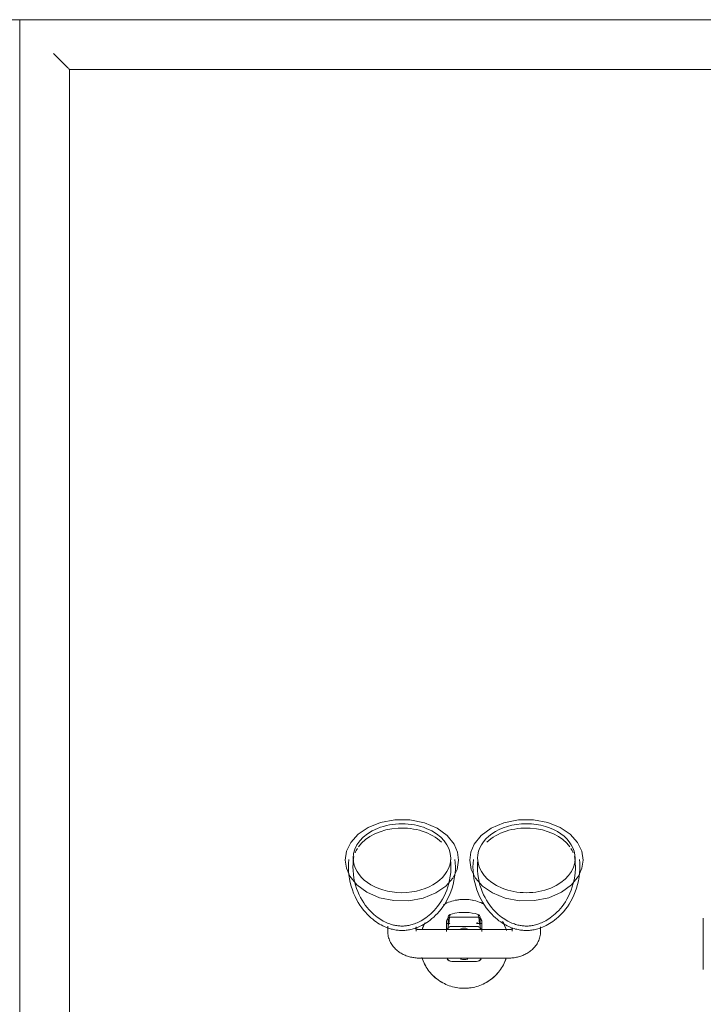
# Model space of a CAD drawing. Header units: millimetres. Extents: x -281 to 121694, y -16481 to 65128.
# Tile 137 of 256: x 14500 to 14884, y 40346 to 40900. Entities that reach past the tile are written whole.
import ezdxf

# ---------------------------------------------------------------- set-up
doc = ezdxf.new("R2010")
doc.units = ezdxf.units.MM
for name, color, linetype, lineweight in [('A--L$01A__Algemeen', 7, 'Continuous', 5), ('A--L74__VasteSanitaireVoorz', 1, 'Continuous', 5), ('A--L82__LosseGebruikersInvent', 1, 'Continuous', 5)]:
    doc.layers.add(name, color=color, linetype=linetype, lineweight=lineweight)

# ---------------------------------------------------------------- blocks, each defined once
blk = doc.blocks.new('NLRS_82_FU_UN_spoekbak_gen_kad - spoelbak dxbxh 900x1200x957-V285-L_80_ 13')
at = {"layer": 'A--L$01A__Algemeen'}
for p, q in [((600, -577.32), (600, 322.68)), ((572, -549.32), (572, 294.68)), ((572, -549.32), (572, 294.68)), ((-572, -549.32), (572, -549.32)), ((0, -549.32), (572, -549.32)), ((579.27, -556.59), (573.73, -551.06)), ((-600, -577.32), (600, -577.32))]:
    blk.add_line(p, q, dxfattribs=at)
for points in [[(572, -549.32), (572.21, -549.54), (572.64, -549.96), (573.24, -550.57), (573.58, -550.9), (573.73, -551.06)], [(579.27, -556.59), (579.42, -556.75), (579.77, -557.09), (580.38, -557.71), (580.82, -558.14), (581.04, -558.36)]]:
    blk.add_open_spline(points, degree=3, dxfattribs=at)
at = {"layer": 'A--L74__VasteSanitaireVoorz'}
for p, q in [((215.5, -71.82), (215.5, -42.82)), ((215.5, -71.82), (215.5, -42.82)), ((215.5, -69.41), (215.5, -45.24)), ((215.5, -69.41), (215.5, -45.24)), ((215.5, -45.24), (215.5, -69.41)), ((215.5, -45.24), (215.5, -69.41)), ((215.5, -65.85), (215.5, -48.79)), ((215.5, -65.85), (215.5, -48.79)), ((215.5, -48.79), (215.5, -65.85)), ((215.5, -48.79), (215.5, -65.85)), ((375, -49.32), (325, -49.32)), ((357, -47.48), (343, -47.48)), ((215.5, -61.86), (215.5, -52.79)), ((215.5, -61.86), (215.5, -52.79)), ((215.5, -52.79), (215.5, -61.86)), ((215.5, -52.79), (215.5, -61.86)), ((307, -64.4), (307, -66.86)), ((323, -66.4), (323, -64.4)), ((325, -65.32), (375, -65.32)), ((340, -69.42), (340, -65.21)), ((340, -66.04), (340, -68.86)), ((341, -65.23), (341, -67.5)), ((359, -67.5), (359, -65.23)), ((360, -65.21), (360, -69.42)), ((360, -68.86), (360, -66.04)), ((377, -64.4), (377, -66.88)), ((393, -67.28), (393, -64.4)), ((340, -69.6), (340, -67.86)), ((340, -68.15), (340, -69.6)), ((340, -68.86), (343, -68.86)), ((341, -67.86), (341, -68.89)), ((341.43, -68.69), (342.95, -69.39)), ((343, -67.17), (357, -67.17)), ((358.09, -68.86), (360, -68.86)), ((358.11, -68.92), (358.57, -68.69)), ((359, -68.89), (359, -67.86)), ((360, -69.6), (360, -68.15)), ((357, -72.38), (343, -72.38))]:
    blk.add_line(p, q, dxfattribs=at)
at = {"layer": 'A--L74__VasteSanitaireVoorz', "flags": 128}
for points in [[(350, -32.32), (349, -32.34), (348, -32.4), (347.01, -32.5), (346.02, -32.64), (345.03, -32.82), (344.06, -33.04), (343.09, -33.3), (342.14, -33.59), (341.19, -33.93), (340.26, -34.3), (339.35, -34.71), (338.46, -35.15), (337.58, -35.63), (336.72, -36.14), (335.88, -36.69), (335.07, -37.27), (334.28, -37.88), (333.52, -38.53), (332.78, -39.2), (332.07, -39.91), (331.38, -40.64), (330.73, -41.4), (330.11, -42.18), (329.52, -42.99), (328.96, -43.82), (328.44, -44.67), (327.95, -45.54), (327.5, -46.43), (327.08, -47.34), (326.7, -48.27), (326.36, -49.2)], [(373.81, -49.72), (373.49, -48.77), (373.13, -47.84), (372.73, -46.92), (372.3, -46.02), (371.83, -45.14), (371.32, -44.27), (370.78, -43.43), (370.21, -42.61), (369.61, -41.81), (368.97, -41.04), (368.31, -40.3), (367.61, -39.58), (366.89, -38.89), (366.14, -38.23), (365.36, -37.6), (364.56, -37), (363.73, -36.43), (362.89, -35.9), (362.02, -35.4), (361.13, -34.94), (360.23, -34.51), (359.31, -34.12), (358.37, -33.77), (357.43, -33.45), (356.47, -33.17), (355.49, -32.94), (354.51, -32.74), (353.53, -32.57), (352.54, -32.45), (351.54, -32.37), (350.54, -32.33), (350, -32.32)], [(325, -49.32), (324.37, -49.33), (323.75, -49.36), (323.12, -49.4), (322.5, -49.47), (321.88, -49.55), (321.26, -49.64), (320.64, -49.76), (320.03, -49.89), (319.42, -50.05), (318.81, -50.22), (318.21, -50.41), (317.62, -50.62), (317.03, -50.84), (316.45, -51.09), (315.87, -51.36), (315.3, -51.64), (314.74, -51.95), (314.19, -52.28), (313.65, -52.63), (313.12, -53), (312.6, -53.39), (312.09, -53.81), (311.6, -54.25), (311.12, -54.71), (310.66, -55.2), (310.22, -55.71), (309.8, -56.24), (309.4, -56.8), (309.02, -57.38), (308.67, -57.98), (308.35, -58.6), (308.05, -59.25), (307.79, -59.92), (307.56, -60.6), (307.37, -61.3), (307.22, -62.01), (307.11, -62.73), (307.03, -63.46), (307, -64.2), (307, -64.4)], [(393, -64.4), (392.98, -63.66), (392.92, -62.93), (392.81, -62.2), (392.67, -61.49), (392.49, -60.79), (392.27, -60.1), (392.02, -59.43), (391.74, -58.78), (391.42, -58.14), (391.08, -57.54), (390.71, -56.95), (390.31, -56.39), (389.9, -55.85), (389.46, -55.33), (389, -54.84), (388.53, -54.37), (388.04, -53.93), (387.54, -53.5), (387.02, -53.11), (386.5, -52.73), (385.96, -52.37), (385.41, -52.04), (384.85, -51.73), (384.28, -51.43), (383.71, -51.16), (383.13, -50.91), (382.54, -50.68), (381.95, -50.46), (381.35, -50.27), (380.74, -50.09), (380.14, -49.93), (379.52, -49.79), (378.91, -49.67), (378.29, -49.57), (377.67, -49.49), (377.05, -49.42), (376.42, -49.37), (375.8, -49.34), (375.17, -49.32), (375, -49.32)], [(345.05, -100.65), (344.99, -98.4), (344.8, -96.16), (344.49, -93.96), (344.06, -91.81), (343.52, -89.72), (342.89, -87.71), (342.16, -85.78), (341.36, -83.94), (340.49, -82.2), (339.57, -80.57), (338.6, -79.04), (337.6, -77.61), (336.58, -76.29), (335.55, -75.07), (334.51, -73.95), (333.47, -72.92), (332.45, -71.99), (331.43, -71.14), (330.43, -70.36), (329.46, -69.66), (328.5, -69.03), (327.57, -68.47), (326.67, -67.96), (325.79, -67.51), (324.94, -67.1), (324.11, -66.74), (323.32, -66.43), (322.54, -66.15), (321.79, -65.9), (321.06, -65.69), (320.35, -65.51), (319.66, -65.35), (318.99, -65.22), (318.33, -65.11), (317.68, -65.02), (317.04, -64.95), (316.41, -64.9), (315.79, -64.87), (315.17, -64.86), (314.55, -64.86), (313.92, -64.88), (313.3, -64.92), (312.66, -64.98), (312.02, -65.06), (311.37, -65.16), (310.7, -65.28), (310.02, -65.42), (309.32, -65.59), (308.61, -65.79), (307.87, -66.01), (307.11, -66.27), (306.32, -66.57), (305.51, -66.9), (304.67, -67.28), (303.81, -67.71), (302.92, -68.19), (302, -68.72), (301.06, -69.31), (300.1, -69.98), (299.11, -70.71), (298.1, -71.52), (297.08, -72.41), (296.05, -73.39), (295.01, -74.46), (293.97, -75.62), (292.95, -76.89), (291.94, -78.25), (290.95, -79.73), (290, -81.31), (289.1, -82.99), (288.26, -84.77), (287.5, -86.65), (286.81, -88.62), (286.22, -90.67), (285.73, -92.79), (285.35, -94.97), (285.1, -97.19), (284.96, -99.43), (284.95, -100.65)], [(322.68, -65.84), (322.76, -65.8), (322.84, -65.76), (322.93, -65.72), (323.04, -65.67), (323.15, -65.63), (323.27, -65.59), (323.4, -65.55), (323.54, -65.51), (323.68, -65.47), (323.83, -65.44), (323.99, -65.41), (324.15, -65.38), (324.32, -65.36), (324.49, -65.35), (324.66, -65.33), (324.83, -65.33), (325, -65.32)], [(326.19, -64.93), (326.51, -65.88), (326.87, -66.81), (327.27, -67.73), (327.7, -68.63)], [(340, -64.21), (340, -66.92), (340, -68.95), (340, -69.42)], [(415.05, -100.65), (414.99, -98.4), (414.8, -96.16), (414.49, -93.96), (414.06, -91.81), (413.52, -89.72), (412.89, -87.71), (412.16, -85.78), (411.36, -83.94), (410.49, -82.2), (409.57, -80.57), (408.6, -79.04), (407.6, -77.61), (406.58, -76.29), (405.55, -75.07), (404.51, -73.95), (403.47, -72.92), (402.45, -71.99), (401.43, -71.14), (400.43, -70.36), (399.46, -69.66), (398.5, -69.03), (397.57, -68.47), (396.67, -67.96), (395.79, -67.51), (394.94, -67.1), (394.11, -66.74), (393.32, -66.43), (392.54, -66.15), (391.79, -65.9), (391.06, -65.69), (390.35, -65.51), (389.66, -65.35), (388.99, -65.22), (388.33, -65.11), (387.68, -65.02), (387.04, -64.95), (386.41, -64.9), (385.79, -64.87), (385.17, -64.86), (384.55, -64.86), (383.92, -64.88), (383.3, -64.92), (382.66, -64.98), (382.02, -65.06), (381.37, -65.16), (380.7, -65.28), (380.02, -65.42), (379.32, -65.59), (378.61, -65.79), (377.87, -66.01), (377.11, -66.27), (376.32, -66.57), (375.51, -66.9), (374.67, -67.28), (373.81, -67.71), (372.92, -68.19), (372, -68.72), (371.06, -69.31), (370.1, -69.98), (369.11, -70.71), (368.1, -71.52), (367.08, -72.41), (366.05, -73.39), (365.01, -74.46), (363.97, -75.62), (362.95, -76.89), (361.94, -78.25), (360.95, -79.73), (360, -81.31), (359.1, -82.99), (358.26, -84.77), (357.5, -86.65), (356.81, -88.62), (356.22, -90.67), (355.73, -92.79), (355.35, -94.97), (355.1, -97.19), (354.96, -99.43), (354.95, -100.65)], [(360, -69.42), (360, -67.6), (360, -65.09), (360, -64.21)], [(372.05, -69.11), (372.5, -68.22), (372.92, -67.31), (373.3, -66.38), (373.64, -65.44)], [(375, -65.32), (375.17, -65.33), (375.35, -65.33), (375.52, -65.35), (375.69, -65.36), (375.85, -65.38), (376.01, -65.41), (376.17, -65.44), (376.32, -65.47), (376.47, -65.51), (376.6, -65.55), (376.73, -65.59), (376.85, -65.63), (376.97, -65.67), (377.07, -65.72), (377.16, -65.76), (377.25, -65.8), (377.32, -65.84), (377.38, -65.88), (377.43, -65.91), (377.46, -65.94), (377.49, -65.96), (377.51, -65.97)], [(342.55, -100.65), (342.49, -98.54), (342.32, -96.44), (342.02, -94.38), (341.62, -92.37), (341.12, -90.41), (340.52, -88.52), (339.84, -86.72), (339.09, -85), (338.28, -83.38), (337.42, -81.85), (336.52, -80.42), (335.59, -79.09), (334.64, -77.86), (333.68, -76.73), (332.71, -75.69), (331.75, -74.74), (330.8, -73.87), (329.86, -73.08), (328.94, -72.37), (328.04, -71.72), (327.16, -71.14), (326.31, -70.63), (325.48, -70.16), (324.68, -69.75), (323.91, -69.38), (323.16, -69.05), (322.43, -68.77), (321.73, -68.51), (321.05, -68.29), (320.4, -68.1), (319.76, -67.94), (319.14, -67.8), (318.54, -67.68), (317.95, -67.58), (317.38, -67.5), (316.81, -67.44), (316.25, -67.4), (315.7, -67.37), (315.15, -67.36), (314.6, -67.36), (314.05, -67.38), (313.49, -67.42), (312.93, -67.47), (312.36, -67.54), (311.78, -67.62), (311.18, -67.73), (310.57, -67.86), (309.95, -68.01), (309.3, -68.19), (308.64, -68.39), (307.95, -68.63), (307.24, -68.89), (306.5, -69.2), (305.74, -69.54), (304.95, -69.93), (304.14, -70.37), (303.3, -70.86), (302.44, -71.4), (301.55, -72.01), (300.64, -72.69), (299.71, -73.43), (298.76, -74.26), (297.81, -75.16), (296.84, -76.16), (295.88, -77.24), (294.92, -78.42), (293.98, -79.69), (293.06, -81.07), (292.18, -82.54), (291.34, -84.11), (290.55, -85.78), (289.83, -87.54), (289.19, -89.38), (288.64, -91.3), (288.18, -93.29), (287.83, -95.33), (287.59, -97.4), (287.46, -99.51), (287.45, -100.65)], [(341, -67.5), (341, -72.1), (341, -69.57)], [(341.49, -70.87), (341.22, -70.48), (341.06, -70.03)], [(412.55, -100.65), (412.49, -98.54), (412.32, -96.44), (412.02, -94.38), (411.62, -92.37), (411.12, -90.41), (410.52, -88.52), (409.84, -86.72), (409.09, -85), (408.28, -83.38), (407.42, -81.85), (406.52, -80.42), (405.59, -79.09), (404.64, -77.86), (403.68, -76.73), (402.71, -75.69), (401.75, -74.74), (400.8, -73.87), (399.86, -73.08), (398.94, -72.37), (398.04, -71.72), (397.16, -71.14), (396.31, -70.63), (395.48, -70.16), (394.68, -69.75), (393.91, -69.38), (393.16, -69.05), (392.43, -68.77), (391.73, -68.51), (391.05, -68.29), (390.4, -68.1), (389.76, -67.94), (389.14, -67.8), (388.54, -67.68), (387.95, -67.58), (387.38, -67.5), (386.81, -67.44), (386.25, -67.4), (385.7, -67.37), (385.15, -67.36), (384.6, -67.36), (384.05, -67.38), (383.49, -67.42), (382.93, -67.47), (382.36, -67.54), (381.78, -67.62), (381.18, -67.73), (380.57, -67.86), (379.95, -68.01), (379.3, -68.19), (378.64, -68.39), (377.95, -68.63), (377.24, -68.89), (376.5, -69.2), (375.74, -69.54), (374.95, -69.93), (374.14, -70.37), (373.3, -70.86), (372.44, -71.4), (371.55, -72.01), (370.64, -72.69), (369.71, -73.43), (368.76, -74.26), (367.81, -75.16), (366.84, -76.16), (365.88, -77.24), (364.92, -78.42), (363.98, -79.69), (363.06, -81.07), (362.18, -82.54), (361.34, -84.11), (360.55, -85.78), (359.83, -87.54), (359.19, -89.38), (358.64, -91.3), (358.18, -93.29), (357.83, -95.33), (357.59, -97.4), (357.46, -99.51), (357.45, -100.65)], [(358.94, -70.03), (358.78, -70.48), (358.51, -70.87)], [(359, -69.57), (359, -72.1), (359, -67.5)], [(360, -66.92), (360, -68.95), (360, -69.6)], [(341, -72.19), (341.02, -72.47), (341.17, -72.93), (341.35, -73.23), (341.52, -73.44), (341.83, -73.68), (342.18, -73.84)], [(342.18, -73.84), (343.88, -74.32), (345.55, -74.68), (347.14, -74.91), (348.53, -75.04), (350.97, -75.06), (352.74, -74.93), (355.31, -74.51), (357.82, -73.84)], [(357.82, -73.84), (358.08, -73.73), (358.28, -73.6), (358.59, -73.32), (358.76, -73.06), (358.94, -72.62), (359, -72.19)], [(346.9, -104.38), (346.09, -99.24), (343.68, -94.32), (339.66, -89.8), (334.05, -85.95), (327.02, -83.11), (318.95, -81.6), (310.47, -81.65), (302.31, -83.31), (295.17, -86.38), (289.54, -90.53), (285.66, -95.35), (283.73, -99.85), (283.1, -104.38)], [(338.87, -79.71), (339.77, -80.13), (340.69, -80.53), (341.63, -80.88), (342.57, -81.2), (343.53, -81.47), (344.51, -81.71), (345.49, -81.91), (346.47, -82.07), (347.46, -82.2), (348.46, -82.28), (349.46, -82.32), (350, -82.32)], [(350, -82.32), (351, -82.3), (352, -82.24), (352.99, -82.14), (353.98, -82), (354.97, -81.83), (355.94, -81.61), (356.91, -81.35), (357.86, -81.05), (358.81, -80.72), (359.74, -80.35), (360.65, -79.94), (361.54, -79.5)], [(353.1, -104.38), (353.91, -99.24), (356.32, -94.32), (360.34, -89.8), (365.95, -85.95), (372.98, -83.11), (381.05, -81.6), (389.53, -81.65), (397.69, -83.31), (404.83, -86.38), (410.46, -90.53), (414.34, -95.35), (416.27, -99.85), (416.9, -104.38)], [(283.1, -104.38), (283.91, -109.53), (286.32, -114.45), (290.34, -118.97), (295.95, -122.81), (302.98, -125.66), (311.05, -127.17), (319.53, -127.11), (327.69, -125.46), (334.83, -122.38), (340.46, -118.24), (344.34, -113.41), (346.27, -108.92), (346.9, -104.38)], [(284.95, -100.65), (285.01, -102.9), (285.16, -104.81)], [(287.45, -100.65), (287.51, -102.76), (287.65, -104.55)], [(342.35, -104.55), (342.51, -102.45), (342.55, -100.65)], [(344.84, -104.81), (345.01, -102.57), (345.05, -100.65)], [(416.9, -104.38), (416.09, -109.53), (413.68, -114.45), (409.66, -118.97), (404.05, -122.81), (397.02, -125.66), (388.95, -127.17), (380.47, -127.11), (372.31, -125.46), (365.17, -122.38), (359.54, -118.24), (355.66, -113.41), (353.73, -108.92), (353.1, -104.38)], [(354.95, -100.65), (355.01, -102.9), (355.16, -104.81)], [(357.45, -100.65), (357.51, -102.76), (357.65, -104.55)], [(412.35, -104.55), (412.51, -102.45), (412.55, -100.65)], [(414.84, -104.81), (415.01, -102.57), (415.05, -100.65)]]:
    blk.add_lwpolyline(points, dxfattribs=at)
at = {"layer": 'A--L74__VasteSanitaireVoorz'}
for radius, start, end in [(25, 90, 100.9975), (25, 79.0025, 90), (25, 120.8363, 140.1448), (25, 39.8552, 59.1637), (25, 156.9419, 161.2092), (8.8, 90, 103.0233), (8.8, 76.9767, 90), (25, 18.7908, 30.1098), (25, 198.7908, 210.1098), (8.8, 258.8809, 270), (8.8, 270, 281.7841), (25, 336.9419, 341.2092), (25, 259.0025, 270), (25, 270, 280.9975)]:
    blk.add_arc((350, -57.32), radius, start, end, dxfattribs=at)
for centre, major_axis, ratio, start_param, end_param in [((343, -50.43), (-3, 0), 0.98425, 4.712389, 5.759587), ((343, -50.43), (3, 0), 0.98425, 1.832596, 2.617994), ((357, -50.43), (3, 0), 0.98425, 0.523599, 1.570796), ((357, -50.43), (3, 0), 0.98425, 0.523599, 1.308997), ((343, -64.21), (3, 0), 0.98425, 3.665191, 4.712389), ((357, -64.21), (-3, 0), 0.98425, 1.570796, 2.617994), ((343, -67.49), (2, 0), 0.961631, 3.141768, 3.811137), ((357, -67.49), (2, 0), 0.961631, 5.613641, 6.28301), ((315, -105.52), (27.43, 0), 0.707107, 0, 3.141593), ((385, -105.52), (-27.43, 0), 0.707107, 3.141593, 6.283185), ((315, -103.11), (27.43, 0), 0.707107, 3.228433, 3.312917), ((385, -103.11), (27.43, 0), 0.707107, 6.111861, 6.196345), ((315, -105.52), (27.43, 0), 0.707107, 3.141593, 6.283185), ((315, -103.11), (27.43, 0), 0.707107, 3.425235, 3.56242), ((385, -105.52), (-27.43, 0), 0.707107, 0, 3.141593), ((385, -103.11), (27.43, 0), 0.707107, 5.862358, 5.999543), ((315, -103.11), (27.43, 0), 0.707107, 3.609518, 5.654867), ((385, -103.11), (27.43, 0), 0.707107, 3.769911, 5.81526)]:
    blk.add_ellipse(centre, major_axis=major_axis, ratio=ratio, start_param=start_param, end_param=end_param, dxfattribs=at)
for points, knots in [([(343, -72.38), (342.54, -72.38), (341.88, -72.23), (341.11, -71.75), (340.55, -71.2), (340.11, -70.41), (340, -69.76), (340, -69.42)], [0, 0, 0, 0, 0.285714, 0.428571, 0.571429, 0.785714, 1, 1, 1, 1]), ([(340, -69.6), (340, -70.05), (340.15, -70.72), (340.63, -71.49), (341.11, -71.97), (341.49, -72.21), (341.7, -72.31)], [0, 0, 0, 0, 0.2857143, 0.4285714, 0.5714286, 0.7142857, 0.7142857, 0.7142857, 0.7142857]), ([(360, -69.42), (360, -69.87), (359.85, -70.52), (359.37, -71.28), (358.81, -71.83), (358.01, -72.27), (357.34, -72.38), (357, -72.38)], [0, 0, 0, 0, 0.285714, 0.428571, 0.571429, 0.785714, 1, 1, 1, 1]), ([(358.3, -72.31), (358.5, -72.21), (358.89, -71.97), (359.45, -71.41), (359.89, -70.6), (360, -69.94), (360, -69.6)], [0.2857143, 0.2857143, 0.2857143, 0.2857143, 0.4285714, 0.5714286, 0.7857143, 1, 1, 1, 1])]:
    blk.add_open_spline(points, degree=3, knots=knots, dxfattribs=at)
for points in [[(341.43, -68.69), (341.65, -71.57), (341.86, -73.24), (342.07, -73.71)], [(357.93, -73.71), (358.14, -73.24), (358.35, -71.57), (358.57, -68.69)]]:
    blk.add_open_spline(points, degree=3, dxfattribs=at)
blk = doc.blocks.new('NLRS_82_FU_UN_lab en spoel tafels_gen_kad - labtafel zonder onderkast dxbxh 900x1800x950-V286-L_80_ 13')
at = {"layer": 'A--L$01A__Algemeen'}
blk.add_line((-900, -637.32), (900, -637.32), dxfattribs=at)

msp = doc.modelspace()

# ---------------------------------------------------------------- block references
at = {"layer": 'A--L82__LosseGebruikersInvent', "rotation": 180}
for name, p in [('NLRS_82_FU_UN_lab en spoel tafels_gen_kad - labtafel zonder onderkast dxbxh 900x1800x950-V286-L_80_ 13', (13599.91, 40262.68)), ('NLRS_82_FU_UN_spoekbak_gen_kad - spoelbak dxbxh 900x1200x957-V285-L_80_ 13', (15099.91, 40322.68))]:
    msp.add_blockref(name, p, dxfattribs=at)

doc.saveas('drawing.dxf')
